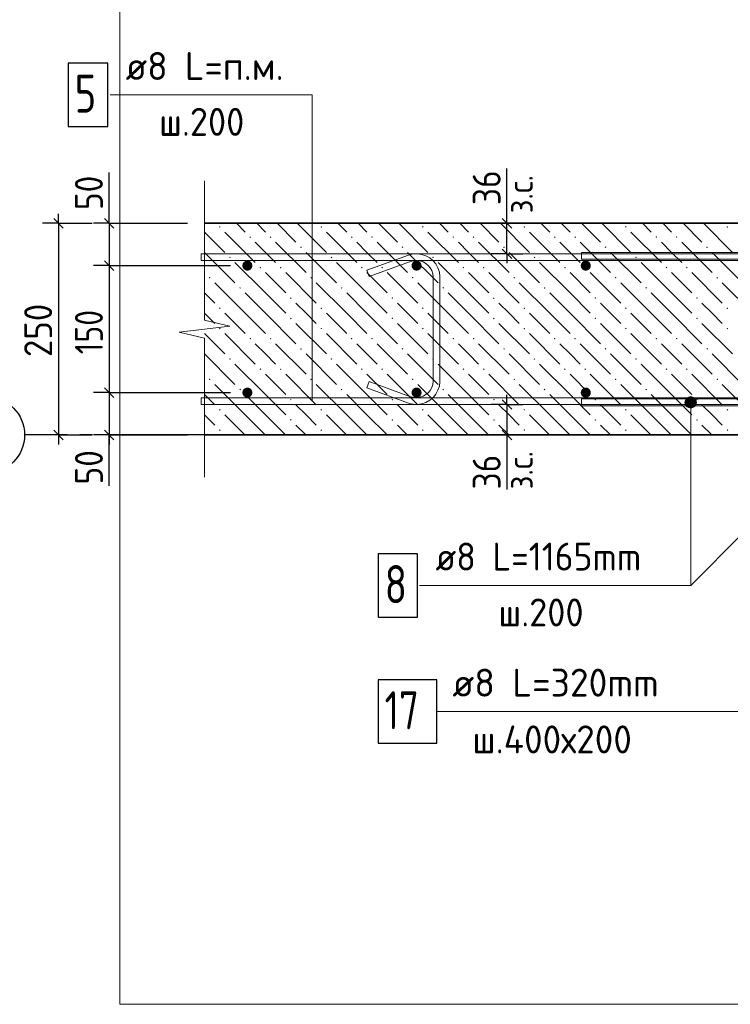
# Model space of a CAD drawing. Header units: millimetres. Extents: x 0 to 59400, y 0 to 42000.
# Tile 7 of 35: x 12100 to 17700, y 12165 to 19917. Entities that reach past the tile are written whole.
import ezdxf

# ---------------------------------------------------------------- set-up
doc = ezdxf.new("R2010")
doc.units = ezdxf.units.MM
doc.linetypes.add('______5', pattern=[1100, 800, -100, 100, -100])
for name, color, linetype, lineweight in [('Standard', 7, 'Continuous', 25), ('ЖБ Стена верхний уровень', 7, 'Continuous', 35), ('Позиционная метка линия выноска', 7, 'Continuous', 13), ('Примечания', 7, 'Continuous', 13), ('Стена обрамление П-обр.', 7, 'Continuous', 35), ('Стена фоновая арматура У1', 7, 'Continuous', 18), ('Стена фоновая арматура Х1', 7, 'Continuous', 35), ('Стена фоновая затяжка С-обр.', 52, 'Continuous', 25)]:
    doc.layers.add(name, color=color, linetype=linetype, lineweight=lineweight)
doc.layers.add('Оси', color=7, linetype='______5')
doc.layers.add('Размерная выноска', color=7, linetype='Continuous')
doc.styles.add('ISOCPEUR', font='txt')

msp = doc.modelspace()

# ---------------------------------------------------------------- hatches: boundary and pattern name
at = {"layer": 'ЖБ Стена верхний уровень', "linetype": 'Continuous', "lineweight": 18, "transparency": 33554687}
for points in [[(13670.7, 18285.6), (13677.2, 18292.1), (13683.7, 18285.6), (13677.2, 18279.1)], [(14470.7, 18285.6), (14477.2, 18292.1), (14483.7, 18285.6), (14477.2, 18279.1)], [(15270.7, 18285.6), (15277.2, 18292.1), (15283.7, 18285.6), (15277.2, 18279.1)], [(16070.7, 18285.6), (16077.2, 18292.1), (16083.7, 18285.6), (16077.2, 18279.1)], [(16870.7, 18285.6), (16877.2, 18292.1), (16883.7, 18285.6), (16877.2, 18279.1)], [(17670.7, 18285.6), (17677.2, 18292.1), (17683.7, 18285.6), (17677.2, 18279.1)], [(13910.7, 18205.6), (13917.2, 18212.1), (13923.7, 18205.6), (13917.2, 18199.1)], [(14070.7, 18205.6), (14077.2, 18212.1), (14083.7, 18205.6), (14077.2, 18199.1)], [(14710.7, 18205.6), (14717.2, 18212.1), (14723.7, 18205.6), (14717.2, 18199.1)], [(14870.7, 18205.6), (14877.2, 18212.1), (14883.7, 18205.6), (14877.2, 18199.1)], [(15510.7, 18205.6), (15517.2, 18212.1), (15523.7, 18205.6), (15517.2, 18199.1)], [(15670.7, 18205.6), (15677.2, 18212.1), (15683.7, 18205.6), (15677.2, 18199.1)], [(16310.7, 18205.6), (16317.2, 18212.1), (16323.7, 18205.6), (16317.2, 18199.1)], [(16470.7, 18205.6), (16477.2, 18212.1), (16483.7, 18205.6), (16477.2, 18199.1)], [(17110.7, 18205.6), (17117.2, 18212.1), (17123.7, 18205.6), (17117.2, 18199.1)], [(17270.7, 18205.6), (17277.2, 18212.1), (17283.7, 18205.6), (17277.2, 18199.1)], [(14310.7, 18125.6), (14317.2, 18132.1), (14323.7, 18125.6), (14317.2, 18119.1)], [(15110.7, 18125.6), (15117.2, 18132.1), (15123.7, 18125.6), (15117.2, 18119.1)], [(15910.7, 18125.6), (15917.2, 18132.1), (15923.7, 18125.6), (15917.2, 18119.1)], [(16710.7, 18125.6), (16717.2, 18132.1), (16723.7, 18125.6), (16717.2, 18119.1)], [(17510.7, 18125.6), (17517.2, 18132.1), (17523.7, 18125.6), (17517.2, 18119.1)], [(13750.7, 18045.6), (13757.2, 18052.1), (13763.7, 18045.6), (13757.2, 18039.1)], [(14550.7, 18045.6), (14557.2, 18052.1), (14563.7, 18045.6), (14557.2, 18039.1)], [(15350.7, 18045.6), (15357.2, 18052.1), (15363.7, 18045.6), (15357.2, 18039.1)], [(16150.7, 18045.6), (16157.2, 18052.1), (16163.7, 18045.6), (16157.2, 18039.1)], [(16950.7, 18045.6), (16957.2, 18052.1), (16963.7, 18045.6), (16957.2, 18039.1)], [(13990.7, 17965.6), (13997.2, 17972.1), (14003.7, 17965.6), (13997.2, 17959.1)], [(14150.7, 17965.6), (14157.2, 17972.1), (14163.7, 17965.6), (14157.2, 17959.1)], [(14790.7, 17965.6), (14797.2, 17972.1), (14803.7, 17965.6), (14797.2, 17959.1)], [(14950.7, 17965.6), (14957.2, 17972.1), (14963.7, 17965.6), (14957.2, 17959.1)], [(15590.7, 17965.6), (15597.2, 17972.1), (15603.7, 17965.6), (15597.2, 17959.1)], [(15750.7, 17965.6), (15757.2, 17972.1), (15763.7, 17965.6), (15757.2, 17959.1)], [(16390.7, 17965.6), (16397.2, 17972.1), (16403.7, 17965.6), (16397.2, 17959.1)], [(16550.7, 17965.6), (16557.2, 17972.1), (16563.7, 17965.6), (16557.2, 17959.1)], [(17190.7, 17965.6), (17197.2, 17972.1), (17203.7, 17965.6), (17197.2, 17959.1)], [(17350.7, 17965.6), (17357.2, 17972.1), (17363.7, 17965.6), (17357.2, 17959.1)], [(13590.7, 17885.6), (13597.2, 17892.1), (13603.7, 17885.6), (13597.2, 17879.1)], [(14390.7, 17885.6), (14397.2, 17892.1), (14403.7, 17885.6), (14397.2, 17879.1)], [(15190.7, 17885.6), (15197.2, 17892.1), (15203.7, 17885.6), (15197.2, 17879.1)], [(15990.7, 17885.6), (15997.2, 17892.1), (16003.7, 17885.6), (15997.2, 17879.1)], [(16790.7, 17885.6), (16797.2, 17892.1), (16803.7, 17885.6), (16797.2, 17879.1)], [(17590.7, 17885.6), (17597.2, 17892.1), (17603.7, 17885.6), (17597.2, 17879.1)], [(13830.7, 17805.6), (13837.2, 17812.1), (13843.7, 17805.6), (13837.2, 17799.1)], [(14630.7, 17805.6), (14637.2, 17812.1), (14643.7, 17805.6), (14637.2, 17799.1)], [(15430.7, 17805.6), (15437.2, 17812.1), (15443.7, 17805.6), (15437.2, 17799.1)], [(16230.7, 17805.6), (16237.2, 17812.1), (16243.7, 17805.6), (16237.2, 17799.1)], [(17030.7, 17805.6), (17037.2, 17812.1), (17043.7, 17805.6), (17037.2, 17799.1)], [(14230.7, 17725.6), (14237.2, 17732.1), (14243.7, 17725.6), (14237.2, 17719.1)], [(15030.7, 17725.6), (15037.2, 17732.1), (15043.7, 17725.6), (15037.2, 17719.1)], [(15830.7, 17725.6), (15837.2, 17732.1), (15843.7, 17725.6), (15837.2, 17719.1)], [(16630.7, 17725.6), (16637.2, 17732.1), (16643.7, 17725.6), (16637.2, 17719.1)], [(17430.7, 17725.6), (17437.2, 17732.1), (17443.7, 17725.6), (17437.2, 17719.1)], [(13670.7, 17645.6), (13677.2, 17652.1), (13683.7, 17645.6), (13677.2, 17639.1)], [(14470.7, 17645.6), (14477.2, 17652.1), (14483.7, 17645.6), (14477.2, 17639.1)], [(15270.7, 17645.6), (15277.2, 17652.1), (15283.7, 17645.6), (15277.2, 17639.1)], [(16070.7, 17645.6), (16077.2, 17652.1), (16083.7, 17645.6), (16077.2, 17639.1)], [(16870.7, 17645.6), (16877.2, 17652.1), (16883.7, 17645.6), (16877.2, 17639.1)], [(17670.7, 17645.6), (17677.2, 17652.1), (17683.7, 17645.6), (17677.2, 17639.1)], [(14230.7, 17565.6), (14237.2, 17572.1), (14243.7, 17565.6), (14237.2, 17559.1)], [(15030.7, 17565.6), (15037.2, 17572.1), (15043.7, 17565.6), (15037.2, 17559.1)], [(15830.7, 17565.6), (15837.2, 17572.1), (15843.7, 17565.6), (15837.2, 17559.1)], [(16630.7, 17565.6), (16637.2, 17572.1), (16643.7, 17565.6), (16637.2, 17559.1)], [(17430.7, 17565.6), (17437.2, 17572.1), (17443.7, 17565.6), (17437.2, 17559.1)], [(13670.7, 17485.6), (13677.2, 17492.1), (13683.7, 17485.6), (13677.2, 17479.1)], [(14470.7, 17485.6), (14477.2, 17492.1), (14483.7, 17485.6), (14477.2, 17479.1)], [(15270.7, 17485.6), (15277.2, 17492.1), (15283.7, 17485.6), (15277.2, 17479.1)], [(16070.7, 17485.6), (16077.2, 17492.1), (16083.7, 17485.6), (16077.2, 17479.1)], [(16870.7, 17485.6), (16877.2, 17492.1), (16883.7, 17485.6), (16877.2, 17479.1)], [(17670.7, 17485.6), (17677.2, 17492.1), (17683.7, 17485.6), (17677.2, 17479.1)], [(13910.7, 17405.6), (13917.2, 17412.1), (13923.7, 17405.6), (13917.2, 17399.1)], [(14070.7, 17405.6), (14077.2, 17412.1), (14083.7, 17405.6), (14077.2, 17399.1)], [(14710.7, 17405.6), (14717.2, 17412.1), (14723.7, 17405.6), (14717.2, 17399.1)], [(14870.7, 17405.6), (14877.2, 17412.1), (14883.7, 17405.6), (14877.2, 17399.1)], [(15510.7, 17405.6), (15517.2, 17412.1), (15523.7, 17405.6), (15517.2, 17399.1)], [(15670.7, 17405.6), (15677.2, 17412.1), (15683.7, 17405.6), (15677.2, 17399.1)], [(16310.7, 17405.6), (16317.2, 17412.1), (16323.7, 17405.6), (16317.2, 17399.1)], [(16470.7, 17405.6), (16477.2, 17412.1), (16483.7, 17405.6), (16477.2, 17399.1)], [(17110.7, 17405.6), (17117.2, 17412.1), (17123.7, 17405.6), (17117.2, 17399.1)], [(17270.7, 17405.6), (17277.2, 17412.1), (17283.7, 17405.6), (17277.2, 17399.1)], [(14310.7, 17325.6), (14317.2, 17332.1), (14323.7, 17325.6), (14317.2, 17319.1)], [(15110.7, 17325.6), (15117.2, 17332.1), (15123.7, 17325.6), (15117.2, 17319.1)], [(15910.7, 17325.6), (15917.2, 17332.1), (15923.7, 17325.6), (15917.2, 17319.1)], [(16710.7, 17325.6), (16717.2, 17332.1), (16723.7, 17325.6), (16717.2, 17319.1)], [(17510.7, 17325.6), (17517.2, 17332.1), (17523.7, 17325.6), (17517.2, 17319.1)], [(13750.7, 17245.6), (13757.2, 17252.1), (13763.7, 17245.6), (13757.2, 17239.1)], [(14550.7, 17245.6), (14557.2, 17252.1), (14563.7, 17245.6), (14557.2, 17239.1)], [(15350.7, 17245.6), (15357.2, 17252.1), (15363.7, 17245.6), (15357.2, 17239.1)], [(16150.7, 17245.6), (16157.2, 17252.1), (16163.7, 17245.6), (16157.2, 17239.1)], [(16950.7, 17245.6), (16957.2, 17252.1), (16963.7, 17245.6), (16957.2, 17239.1)], [(13990.7, 17165.6), (13997.2, 17172.1), (14003.7, 17165.6), (13997.2, 17159.1)], [(14150.7, 17165.6), (14157.2, 17172.1), (14163.7, 17165.6), (14157.2, 17159.1)], [(14790.7, 17165.6), (14797.2, 17172.1), (14803.7, 17165.6), (14797.2, 17159.1)], [(14950.7, 17165.6), (14957.2, 17172.1), (14963.7, 17165.6), (14957.2, 17159.1)], [(15590.7, 17165.6), (15597.2, 17172.1), (15603.7, 17165.6), (15597.2, 17159.1)], [(15750.7, 17165.6), (15757.2, 17172.1), (15763.7, 17165.6), (15757.2, 17159.1)], [(16390.7, 17165.6), (16397.2, 17172.1), (16403.7, 17165.6), (16397.2, 17159.1)], [(16550.7, 17165.6), (16557.2, 17172.1), (16563.7, 17165.6), (16557.2, 17159.1)], [(17190.7, 17165.6), (17197.2, 17172.1), (17203.7, 17165.6), (17197.2, 17159.1)], [(17350.7, 17165.6), (17357.2, 17172.1), (17363.7, 17165.6), (17357.2, 17159.1)], [(13590.7, 17085.6), (13597.2, 17092.1), (13603.7, 17085.6), (13597.2, 17079.1)], [(14390.7, 17085.6), (14397.2, 17092.1), (14403.7, 17085.6), (14397.2, 17079.1)], [(15190.7, 17085.6), (15197.2, 17092.1), (15203.7, 17085.6), (15197.2, 17079.1)], [(15990.7, 17085.6), (15997.2, 17092.1), (16003.7, 17085.6), (15997.2, 17079.1)], [(16790.7, 17085.6), (16797.2, 17092.1), (16803.7, 17085.6), (16797.2, 17079.1)], [(17590.7, 17085.6), (17597.2, 17092.1), (17603.7, 17085.6), (17597.2, 17079.1)], [(13830.7, 17005.6), (13837.2, 17012.1), (13843.7, 17005.6), (13837.2, 16999.1)], [(14630.7, 17005.6), (14637.2, 17012.1), (14643.7, 17005.6), (14637.2, 16999.1)], [(15430.7, 17005.6), (15437.2, 17012.1), (15443.7, 17005.6), (15437.2, 16999.1)], [(16230.7, 17005.6), (16237.2, 17012.1), (16243.7, 17005.6), (16237.2, 16999.1)], [(17030.7, 17005.6), (17037.2, 17012.1), (17043.7, 17005.6), (17037.2, 16999.1)], [(14230.7, 16925.6), (14237.2, 16932.1), (14243.7, 16925.6), (14237.2, 16919.1)], [(15030.7, 16925.6), (15037.2, 16932.1), (15043.7, 16925.6), (15037.2, 16919.1)], [(15830.7, 16925.6), (15837.2, 16932.1), (15843.7, 16925.6), (15837.2, 16919.1)], [(16630.7, 16925.6), (16637.2, 16932.1), (16643.7, 16925.6), (16637.2, 16919.1)], [(17430.7, 16925.6), (17437.2, 16932.1), (17443.7, 16925.6), (17437.2, 16919.1)], [(13670.7, 16845.6), (13677.2, 16852.1), (13683.7, 16845.6), (13677.2, 16839.1)], [(14470.7, 16845.6), (14477.2, 16852.1), (14483.7, 16845.6), (14477.2, 16839.1)], [(15270.7, 16845.6), (15277.2, 16852.1), (15283.7, 16845.6), (15277.2, 16839.1)], [(16070.7, 16845.6), (16077.2, 16852.1), (16083.7, 16845.6), (16077.2, 16839.1)], [(16870.7, 16845.6), (16877.2, 16852.1), (16883.7, 16845.6), (16877.2, 16839.1)], [(17670.7, 16845.6), (17677.2, 16852.1), (17683.7, 16845.6), (17677.2, 16839.1)], [(14230.7, 16765.6), (14237.2, 16772.1), (14243.7, 16765.6), (14237.2, 16759.1)], [(15030.7, 16765.6), (15037.2, 16772.1), (15043.7, 16765.6), (15037.2, 16759.1)], [(15830.7, 16765.6), (15837.2, 16772.1), (15843.7, 16765.6), (15837.2, 16759.1)], [(16630.7, 16765.6), (16637.2, 16772.1), (16643.7, 16765.6), (16637.2, 16759.1)], [(17430.7, 16765.6), (17437.2, 16772.1), (17443.7, 16765.6), (17437.2, 16759.1)], [(13670.7, 16685.6), (13677.2, 16692.1), (13683.7, 16685.6), (13677.2, 16679.1)], [(14470.7, 16685.6), (14477.2, 16692.1), (14483.7, 16685.6), (14477.2, 16679.1)], [(15270.7, 16685.6), (15277.2, 16692.1), (15283.7, 16685.6), (15277.2, 16679.1)], [(16070.7, 16685.6), (16077.2, 16692.1), (16083.7, 16685.6), (16077.2, 16679.1)], [(16870.7, 16685.6), (16877.2, 16692.1), (16883.7, 16685.6), (16877.2, 16679.1)], [(17670.7, 16685.6), (17677.2, 16692.1), (17683.7, 16685.6), (17677.2, 16679.1)]]:
    msp.add_hatch(color=7, dxfattribs=at).paths.add_polyline_path(points, flags=16)
at = {"layer": 'Позиционная метка линия выноска', "linetype": 'Continuous', "lineweight": 13, "transparency": 33554687}
for points in [[(17343.1, 16904.4), (17433.1, 16904.4), (17426.8, 16926.9)], [(17343.1, 16904.4), (17426.8, 16926.9), (17349.4, 16926.9)], [(17349.4, 16881.9), (17433.1, 16904.4), (17343.1, 16904.4)], [(17349.4, 16926.9), (17426.8, 16926.9), (17410.6, 16943.1)], [(17349.4, 16926.9), (17410.6, 16943.1), (17365.6, 16943.1)], [(17349.4, 16881.9), (17426.8, 16881.9), (17433.1, 16904.4)], [(17365.6, 16943.1), (17410.6, 16943.1), (17388.1, 16949.4)], [(17365.6, 16865.7), (17426.8, 16881.9), (17349.4, 16881.9)], [(17365.6, 16865.7), (17410.6, 16865.7), (17426.8, 16881.9)], [(17410.6, 16865.7), (17365.6, 16865.7), (17388.1, 16859.4)]]:
    msp.add_hatch(color=7, dxfattribs=at).paths.add_polyline_path(points)
at = {"layer": 'Стена фоновая арматура Х1', "linetype": 'Continuous', "lineweight": 18, "transparency": 33554687}
for points in [[(13934.7, 17981.1), (13931.7, 17996.4), (13923, 18009.4), (13910, 18018), (13894.7, 18021.1), (13879.4, 18018), (13866.4, 18009.4), (13857.8, 17996.4), (13854.7, 17981.1), (13857.8, 17965.8), (13866.4, 17952.8), (13879.4, 17944.1), (13894.7, 17941.1), (13910, 17944.1), (13923, 17952.8), (13931.7, 17965.8)], [(15268, 17981.1), (15265, 17996.4), (15256.3, 18009.4), (15243.4, 18018), (15228.1, 18021.1), (15212.7, 18018), (15199.8, 18009.4), (15191.1, 17996.4), (15188, 17981.1), (15191.1, 17965.8), (15199.8, 17952.8), (15212.7, 17944.1), (15228.1, 17941.1), (15243.4, 17944.1), (15256.3, 17952.8), (15265, 17965.8)], [(16601.4, 17981.1), (16598.3, 17996.4), (16589.7, 18009.4), (16576.7, 18018), (16561.4, 18021.1), (16546.1, 18018), (16533.1, 18009.4), (16524.4, 17996.4), (16521.4, 17981.1), (16524.4, 17965.8), (16533.1, 17952.8), (16546.1, 17944.1), (16561.4, 17941.1), (16576.7, 17944.1), (16589.7, 17952.8), (16598.3, 17965.8)], [(13934.7, 16981.1), (13931.7, 16996.4), (13923, 17009.4), (13910, 17018), (13894.7, 17021.1), (13879.4, 17018), (13866.4, 17009.4), (13857.8, 16996.4), (13854.7, 16981.1), (13857.8, 16965.8), (13866.4, 16952.8), (13879.4, 16944.1), (13894.7, 16941.1), (13910, 16944.1), (13923, 16952.8), (13931.7, 16965.8)], [(15268, 16981.1), (15265, 16996.4), (15256.3, 17009.4), (15243.4, 17018), (15228.1, 17021.1), (15212.7, 17018), (15199.8, 17009.4), (15191.1, 16996.4), (15188, 16981.1), (15191.1, 16965.8), (15199.8, 16952.8), (15212.7, 16944.1), (15228.1, 16941.1), (15243.4, 16944.1), (15256.3, 16952.8), (15265, 16965.8)], [(16601.4, 16981.1), (16598.3, 16996.4), (16589.7, 17009.4), (16576.7, 17018), (16561.4, 17021.1), (16546.1, 17018), (16533.1, 17009.4), (16524.4, 16996.4), (16521.4, 16981.1), (16524.4, 16965.8), (16533.1, 16952.8), (16546.1, 16944.1), (16561.4, 16941.1), (16576.7, 16944.1), (16589.7, 16952.8), (16598.3, 16965.8)]]:
    msp.add_hatch(color=7, dxfattribs=at).paths.add_polyline_path(points)

# ---------------------------------------------------------------- linework, layer by layer
at = {"layer": 'Standard', "color": 7, "linetype": 'Continuous', "lineweight": -3, "transparency": 33554687}
for p, q in [((12406.1, 18314.4), (12406.1, 18389.4)), ((12806.1, 18314.4), (12806.1, 18389.4)), ((15940.4, 18314.4), (15940.4, 18389.4)), ((12406.1, 18314.4), (12281.1, 18314.4)), ((12406.1, 18314.4), (12531.1, 18314.4)), ((12406.1, 18314.4), (12672.8, 18314.4)), ((12406.1, 18314.4), (12406.1, 16647.7)), ((12806.1, 18314.4), (12681.1, 18314.4)), ((12806.1, 18314.4), (12931.1, 18314.4)), ((12806.1, 18314.4), (13423.9, 18314.4)), ((12806.1, 18314.4), (12806.1, 17981.1)), ((15940.4, 18314.4), (15815.4, 18314.4)), ((15940.4, 18314.4), (16065.4, 18314.4)), ((15940.4, 18074.4), (15940.4, 18314.4)), ((15940.4, 18074.4), (15815.4, 18074.4)), ((15940.4, 18074.4), (16065.4, 18074.4)), ((15940.4, 18074.4), (15940.4, 17999.4)), ((12806.1, 17981.1), (12681.1, 17981.1)), ((12806.1, 17981.1), (12931.1, 17981.1)), ((12806.1, 17981.1), (13761.4, 17981.1)), ((12806.1, 17981.1), (12806.1, 16981.1)), ((12806.1, 16981.1), (12681.1, 16981.1)), ((12806.1, 16981.1), (12931.1, 16981.1)), ((12806.1, 16981.1), (13761.4, 16981.1)), ((12806.1, 16981.1), (12806.1, 16647.7)), ((15940.4, 16887.8), (15940.4, 16962.8)), ((15940.4, 16887.8), (15815.4, 16887.8)), ((15940.4, 16887.8), (16065.4, 16887.8)), ((15940.4, 16887.8), (15940.4, 16647.7)), ((12406.1, 16647.7), (12281.1, 16647.7)), ((12406.1, 16647.7), (12531.1, 16647.7)), ((12406.1, 16647.7), (12672.8, 16647.7)), ((12406.1, 16647.7), (12406.1, 16572.8)), ((12806.1, 16647.7), (12681.1, 16647.7)), ((12806.1, 16647.7), (12931.1, 16647.7)), ((12806.1, 16647.7), (13423.9, 16647.7)), ((12806.1, 16647.7), (12806.1, 16572.8)), ((15940.4, 16647.7), (15815.4, 16647.7)), ((15940.4, 16647.7), (16065.4, 16647.7)), ((15940.4, 16647.7), (15940.4, 16572.8))]:
    msp.add_line(p, q, dxfattribs=at)
at = {"layer": 'Standard', "color": 7, "linetype": 'Continuous', "lineweight": 25, "transparency": 33554687}
for p, q in [((12368.6, 18351.9), (12443.6, 18276.9)), ((12768.6, 18351.9), (12843.6, 18276.9)), ((15977.9, 18276.9), (15902.9, 18351.9)), ((15977.9, 18036.9), (15902.9, 18111.9)), ((12768.6, 18018.6), (12843.6, 17943.6)), ((12768.6, 17018.6), (12843.6, 16943.6)), ((15902.9, 16925.3), (15977.9, 16850.3)), ((12368.6, 16685.2), (12443.6, 16610.3)), ((12768.6, 16685.2), (12843.6, 16610.3)), ((15902.9, 16685.2), (15977.9, 16610.3))]:
    msp.add_line(p, q, dxfattribs=at)
at = {"layer": 'Standard', "color": 254, "linetype": 'Continuous', "lineweight": 13, "true_color": 0xc4c4ff, "transparency": 33554687}
msp.add_lwpolyline([(12890.6, 12164.6), (23374.1, 12164.6), (23374.1, 21855.7), (12890.6, 21855.7), (12890.6, 12164.6)], dxfattribs=at)
at = {"layer": 'ЖБ Стена верхний уровень', "color": 7, "linetype": 'Continuous', "lineweight": 35, "transparency": 33554687}
for p, q in [((20128.1, 18314.4), (13557.2, 18314.4)), ((13557.2, 16647.7), (18461.4, 16647.7))]:
    msp.add_line(p, q, dxfattribs=at)
at = {"layer": 'ЖБ Стена верхний уровень', "color": 9, "linetype": 'Continuous', "lineweight": 18, "true_color": 0xc7c7c7, "transparency": 33554687}
for p, q in [((13808.4, 18314.4), (13877.2, 18245.6)), ((13968.4, 18314.4), (14037.2, 18245.6)), ((14128.4, 18314.4), (14277.2, 18165.6)), ((14288.4, 18314.4), (14517.2, 18085.6)), ((14608.4, 18314.4), (14677.2, 18245.6)), ((14768.4, 18314.4), (14837.2, 18245.6)), ((14928.4, 18314.4), (15077.2, 18165.6)), ((15088.4, 18314.4), (15317.2, 18085.6)), ((15408.4, 18314.4), (15477.2, 18245.6)), ((15568.4, 18314.4), (15637.2, 18245.6)), ((15728.4, 18314.4), (15877.2, 18165.6)), ((15888.4, 18314.4), (16117.2, 18085.6)), ((16208.4, 18314.4), (16277.2, 18245.6)), ((16368.4, 18314.4), (16437.2, 18245.6)), ((16528.4, 18314.4), (16677.2, 18165.6)), ((16688.4, 18314.4), (16917.2, 18085.6)), ((17008.4, 18314.4), (17077.2, 18245.6)), ((17168.4, 18314.4), (17237.2, 18245.6)), ((17328.4, 18314.4), (17477.2, 18165.6)), ((17488.4, 18314.4), (17717.2, 18085.6)), ((13557.2, 18245.6), (13717.2, 18085.6)), ((13717.2, 18245.6), (13957.2, 18005.6)), ((14517.2, 18245.6), (14757.2, 18005.6)), ((15317.2, 18245.6), (15557.2, 18005.6)), ((16117.2, 18245.6), (16357.2, 18005.6)), ((16917.2, 18245.6), (17157.2, 18005.6)), ((14037.2, 18085.6), (13957.2, 18165.6)), ((14117.2, 18165.6), (14357.2, 17925.6)), ((14837.2, 18085.6), (14757.2, 18165.6)), ((14917.2, 18165.6), (15157.2, 17925.6)), ((15637.2, 18085.6), (15557.2, 18165.6)), ((15717.2, 18165.6), (15957.2, 17925.6)), ((16437.2, 18085.6), (16357.2, 18165.6)), ((16517.2, 18165.6), (16757.2, 17925.6)), ((17237.2, 18085.6), (17157.2, 18165.6)), ((17317.2, 18165.6), (17557.2, 17925.6)), ((13557.2, 18085.6), (13797.2, 17845.6)), ((14117.2, 18005.6), (14037.2, 18085.6)), ((14357.2, 18085.6), (14597.2, 17845.6)), ((14917.2, 18005.6), (14837.2, 18085.6)), ((15157.2, 18085.6), (15397.2, 17845.6)), ((15717.2, 18005.6), (15637.2, 18085.6)), ((15957.2, 18085.6), (16197.2, 17845.6)), ((16517.2, 18005.6), (16437.2, 18085.6)), ((16757.2, 18085.6), (16997.2, 17845.6)), ((17317.2, 18005.6), (17237.2, 18085.6)), ((17557.2, 18085.6), (17797.2, 17845.6)), ((14037.2, 17765.6), (13797.2, 18005.6)), ((14837.2, 17765.6), (14597.2, 18005.6)), ((15637.2, 17765.6), (15397.2, 18005.6)), ((16437.2, 17765.6), (16197.2, 18005.6)), ((17237.2, 17765.6), (16997.2, 18005.6)), ((13557.2, 17925.6), (13557.2, 17925.6)), ((14037.2, 17925.6), (14197.2, 17765.6)), ((14197.2, 17925.6), (14437.2, 17685.6)), ((14837.2, 17925.6), (14997.2, 17765.6)), ((14997.2, 17925.6), (15237.2, 17685.6)), ((15637.2, 17925.6), (15797.2, 17765.6)), ((15797.2, 17925.6), (16037.2, 17685.6)), ((16437.2, 17925.6), (16597.2, 17765.6)), ((16597.2, 17925.6), (16837.2, 17685.6)), ((17237.2, 17925.6), (17397.2, 17765.6)), ((17397.2, 17925.6), (17637.2, 17685.6)), ((13877.2, 17605.6), (13637.2, 17845.6)), ((14677.2, 17605.6), (14437.2, 17845.6)), ((15477.2, 17605.6), (15237.2, 17845.6)), ((16277.2, 17605.6), (16037.2, 17845.6)), ((17077.2, 17605.6), (16837.2, 17845.6)), ((17877.2, 17605.6), (17637.2, 17845.6)), ((13557.2, 17765.6), (13637.2, 17685.6)), ((13877.2, 17765.6), (14037.2, 17605.6)), ((14037.2, 17765.6), (14197.2, 17605.6)), ((14677.2, 17765.6), (14837.2, 17605.6)), ((14837.2, 17765.6), (14997.2, 17605.6)), ((15477.2, 17765.6), (15637.2, 17605.6)), ((15637.2, 17765.6), (15797.2, 17605.6)), ((16277.2, 17765.6), (16437.2, 17605.6)), ((16437.2, 17765.6), (16597.2, 17605.6)), ((17077.2, 17765.6), (17237.2, 17605.6)), ((17237.2, 17765.6), (17397.2, 17605.6)), ((14357.2, 17605.6), (14277.2, 17685.6)), ((15157.2, 17605.6), (15077.2, 17685.6)), ((15957.2, 17605.6), (15877.2, 17685.6)), ((16757.2, 17605.6), (16677.2, 17685.6)), ((17557.2, 17605.6), (17477.2, 17685.6)), ((13557.2, 17605.6), (13557.2, 17605.6)), ((13637.2, 17525.6), (13557.2, 17605.6)), ((13717.2, 17605.6), (13877.2, 17445.6)), ((13877.2, 17605.6), (14037.2, 17445.6)), ((14037.2, 17605.6), (14277.2, 17365.6)), ((14437.2, 17525.6), (14357.2, 17605.6)), ((14517.2, 17605.6), (14677.2, 17445.6)), ((14677.2, 17605.6), (14837.2, 17445.6)), ((14837.2, 17605.6), (15077.2, 17365.6)), ((15237.2, 17525.6), (15157.2, 17605.6)), ((15317.2, 17605.6), (15477.2, 17445.6)), ((15477.2, 17605.6), (15637.2, 17445.6)), ((15637.2, 17605.6), (15877.2, 17365.6)), ((16037.2, 17525.6), (15957.2, 17605.6)), ((16117.2, 17605.6), (16277.2, 17445.6)), ((16277.2, 17605.6), (16437.2, 17445.6)), ((16437.2, 17605.6), (16677.2, 17365.6)), ((16837.2, 17525.6), (16757.2, 17605.6)), ((16917.2, 17605.6), (17077.2, 17445.6)), ((17077.2, 17605.6), (17237.2, 17445.6)), ((17237.2, 17605.6), (17477.2, 17365.6)), ((17637.2, 17525.6), (17557.2, 17605.6)), ((14277.2, 17525.6), (14517.2, 17285.6)), ((15077.2, 17525.6), (15317.2, 17285.6)), ((15877.2, 17525.6), (16117.2, 17285.6)), ((16677.2, 17525.6), (16917.2, 17285.6)), ((17477.2, 17525.6), (17717.2, 17285.6)), ((13557.2, 17445.6), (13717.2, 17285.6)), ((13717.2, 17445.6), (13957.2, 17205.6)), ((14517.2, 17445.6), (14757.2, 17205.6)), ((15317.2, 17445.6), (15557.2, 17205.6)), ((16117.2, 17445.6), (16357.2, 17205.6)), ((16917.2, 17445.6), (17157.2, 17205.6)), ((14037.2, 17285.6), (13957.2, 17365.6)), ((14117.2, 17365.6), (14357.2, 17125.6)), ((14837.2, 17285.6), (14757.2, 17365.6)), ((14917.2, 17365.6), (15157.2, 17125.6)), ((15637.2, 17285.6), (15557.2, 17365.6)), ((15717.2, 17365.6), (15957.2, 17125.6)), ((16437.2, 17285.6), (16357.2, 17365.6)), ((16517.2, 17365.6), (16757.2, 17125.6)), ((17237.2, 17285.6), (17157.2, 17365.6)), ((17317.2, 17365.6), (17557.2, 17125.6)), ((13557.2, 17285.6), (13797.2, 17045.6)), ((14117.2, 17205.6), (14037.2, 17285.6)), ((14357.2, 17285.6), (14597.2, 17045.6)), ((14917.2, 17205.6), (14837.2, 17285.6)), ((15157.2, 17285.6), (15397.2, 17045.6)), ((15717.2, 17205.6), (15637.2, 17285.6)), ((15957.2, 17285.6), (16197.2, 17045.6)), ((16517.2, 17205.6), (16437.2, 17285.6)), ((16757.2, 17285.6), (16997.2, 17045.6)), ((17317.2, 17205.6), (17237.2, 17285.6)), ((17557.2, 17285.6), (17797.2, 17045.6)), ((14037.2, 16965.6), (13797.2, 17205.6)), ((14837.2, 16965.6), (14597.2, 17205.6)), ((15637.2, 16965.6), (15397.2, 17205.6)), ((16437.2, 16965.6), (16197.2, 17205.6)), ((17237.2, 16965.6), (16997.2, 17205.6)), ((13557.2, 17125.6), (13557.2, 17125.6)), ((14037.2, 17125.6), (14197.2, 16965.6)), ((14197.2, 17125.6), (14437.2, 16885.6)), ((14837.2, 17125.6), (14997.2, 16965.6)), ((14997.2, 17125.6), (15237.2, 16885.6)), ((15637.2, 17125.6), (15797.2, 16965.6)), ((15797.2, 17125.6), (16037.2, 16885.6)), ((16437.2, 17125.6), (16597.2, 16965.6)), ((16597.2, 17125.6), (16837.2, 16885.6)), ((17237.2, 17125.6), (17397.2, 16965.6)), ((17397.2, 17125.6), (17637.2, 16885.6)), ((13877.2, 16805.6), (13637.2, 17045.6)), ((14677.2, 16805.6), (14437.2, 17045.6)), ((15477.2, 16805.6), (15237.2, 17045.6)), ((16277.2, 16805.6), (16037.2, 17045.6)), ((17077.2, 16805.6), (16837.2, 17045.6)), ((17877.2, 16805.6), (17637.2, 17045.6)), ((13557.2, 16965.6), (13637.2, 16885.6)), ((13877.2, 16965.6), (14037.2, 16805.6)), ((14037.2, 16965.6), (14197.2, 16805.6)), ((14677.2, 16965.6), (14837.2, 16805.6)), ((14837.2, 16965.6), (14997.2, 16805.6)), ((15477.2, 16965.6), (15637.2, 16805.6)), ((15637.2, 16965.6), (15797.2, 16805.6)), ((16277.2, 16965.6), (16437.2, 16805.6)), ((16437.2, 16965.6), (16597.2, 16805.6)), ((17077.2, 16965.6), (17237.2, 16805.6)), ((17237.2, 16965.6), (17397.2, 16805.6)), ((14357.2, 16805.6), (14277.2, 16885.6)), ((15157.2, 16805.6), (15077.2, 16885.6)), ((15957.2, 16805.6), (15877.2, 16885.6)), ((16757.2, 16805.6), (16677.2, 16885.6)), ((17557.2, 16805.6), (17477.2, 16885.6)), ((13557.2, 16805.6), (13557.2, 16805.6)), ((13637.2, 16725.6), (13557.2, 16805.6)), ((13717.2, 16805.6), (13875.1, 16647.7)), ((13877.2, 16805.6), (14035.1, 16647.7)), ((14037.2, 16805.6), (14195.1, 16647.7)), ((14437.2, 16725.6), (14357.2, 16805.6)), ((14517.2, 16805.6), (14675.1, 16647.7)), ((14677.2, 16805.6), (14835.1, 16647.7)), ((14837.2, 16805.6), (14995.1, 16647.7)), ((15237.2, 16725.6), (15157.2, 16805.6)), ((15317.2, 16805.6), (15475.1, 16647.7)), ((15477.2, 16805.6), (15635.1, 16647.7)), ((15637.2, 16805.6), (15795.1, 16647.7)), ((16037.2, 16725.6), (15957.2, 16805.6)), ((16117.2, 16805.6), (16275.1, 16647.7)), ((16277.2, 16805.6), (16435.1, 16647.7)), ((16437.2, 16805.6), (16595.1, 16647.7)), ((16837.2, 16725.6), (16757.2, 16805.6)), ((16917.2, 16805.6), (17075.1, 16647.7)), ((17077.2, 16805.6), (17235.1, 16647.7)), ((17237.2, 16805.6), (17395.1, 16647.7)), ((17637.2, 16725.6), (17557.2, 16805.6)), ((14277.2, 16725.6), (14355.1, 16647.7)), ((15077.2, 16725.6), (15155.1, 16647.7)), ((15877.2, 16725.6), (15955.1, 16647.7)), ((16677.2, 16725.6), (16755.1, 16647.7)), ((17477.2, 16725.6), (17555.1, 16647.7))]:
    msp.add_line(p, q, dxfattribs=at)
at = {"layer": 'Оси', "color": 8, "linetype": '______5', "lineweight": -3, "transparency": 33554687}
msp.add_line((14674.5, 16647.7), (12139.4, 16647.7), dxfattribs=at)
at = {"layer": 'Оси', "color": 7, "linetype": 'Continuous', "lineweight": -3, "transparency": 33554687}
msp.add_circle((11839.4, 16647.7), 300, dxfattribs=at)
at = {"layer": 'Позиционная метка линия выноска', "color": 7, "linetype": 'Continuous', "lineweight": 13, "transparency": 33554687}
for p, q in [((17343.1, 16904.4), (17343.1, 16904.4)), ((17388.1, 16949.4), (17388.1, 16949.4)), ((17433.1, 16904.4), (17433.1, 16904.4)), ((17388.1, 16859.4), (17388.1, 16859.4))]:
    msp.add_line(p, q, dxfattribs=at)
for points in [[(14405.4, 16914.4), (14405.4, 19325.5), (12813.8, 19325.5)], [(15250.7, 15462.7), (17388.1, 15462.7), (17388.1, 16904.4)], [(17388.1, 15462.7), (17796.3, 15870.9), (18718, 15870.9)], [(15386.4, 14470), (19294.7, 14470), (19294.7, 13670)]]:
    msp.add_lwpolyline(points, dxfattribs=at)
msp.add_circle((17388.1, 16904.4), 45, dxfattribs=at)
at = {"layer": 'Примечания', "color": 7, "linetype": 'Continuous', "lineweight": 13, "transparency": 33554687}
for p, q in [((13557.2, 18647.7), (13557.2, 18647.7)), ((13557.2, 17551.1), (13557.2, 18647.7)), ((13757.2, 17504.4), (13557.2, 17551.1)), ((13357.2, 17457.8), (13757.2, 17504.4)), ((13557.2, 17411.1), (13357.2, 17457.8)), ((13557.2, 16314.4), (13557.2, 17411.1))]:
    msp.add_line(p, q, dxfattribs=at)
at = {"layer": 'Размерная выноска', "color": 7, "linetype": 'Continuous', "lineweight": -3, "transparency": 33554687}
for p, q in [((12806.1, 18314.4), (12806.1, 18714.4)), ((15940.4, 18314.4), (15940.4, 18744.7)), ((12806.1, 16247.7), (12806.1, 16647.7)), ((15940.4, 16647.7), (15940.4, 16217.5))]:
    msp.add_line(p, q, dxfattribs=at)
at = {"layer": 'Стена обрамление П-обр.', "color": 38, "linetype": 'Continuous', "lineweight": 13, "true_color": 0x5f1e0f, "transparency": 33554687}
for points in [[(16528.1, 18084.4), (19764.9, 18084.4)], [(19761.2, 18031.1), (16528.1, 18031.1), (16528.1, 18084.4)], [(19764.9, 16877.8), (16528.1, 16877.8), (16528.1, 16931.1), (19761.2, 16931.1)]]:
    msp.add_lwpolyline(points, dxfattribs=at)
at = {"layer": 'Стена обрамление П-обр.', "color": 7, "linetype": 'Continuous', "lineweight": 25, "transparency": 33554687}
msp.add_lwpolyline([(14926.4, 15212.7), (15236.4, 15212.7), (15236.4, 15712.7), (14926.4, 15712.7), (14926.4, 15212.7)], dxfattribs=at)
at = {"layer": 'Стена фоновая арматура У1', "color": 7, "linetype": 'Continuous', "lineweight": 25, "transparency": 33554687}
msp.add_lwpolyline([(12483.8, 19075.5), (12793.8, 19075.5), (12793.8, 19575.5), (12483.8, 19575.5), (12483.8, 19075.5)], dxfattribs=at)
at = {"layer": 'Стена фоновая арматура У1', "color": 7, "linetype": 'Continuous', "lineweight": 13, "transparency": 33554687}
for points in [[(13530.6, 18074.4), (22734.1, 18074.4), (22734.1, 18021.1), (13530.6, 18021.1), (13530.6, 18074.4)], [(13530.6, 16941.1), (19961.4, 16941.1), (19961.4, 16887.8), (13530.6, 16887.8), (13530.6, 16941.1)]]:
    msp.add_lwpolyline(points, dxfattribs=at)
at = {"layer": 'Стена фоновая затяжка С-обр.', "color": 98, "linetype": 'Continuous', "lineweight": 13, "true_color": 0x005000, "transparency": 33554687}
msp.add_lwpolyline([(14854.4, 17067.7), (15181.2, 16948.7), (15186.6, 16947), (15191.9, 16945.5), (15197.2, 16944.2), (15202.6, 16943.1), (15208, 16942.3), (15213.5, 16941.7), (15219, 16941.3), (15224.6, 16941.1), (15230.9, 16941.1), (15255, 16944.4), (15279.4, 16952.5), (15301.8, 16965), (15320, 16980.2), (15335.2, 16998.4), (15347.7, 17020.8), (15355.7, 17045.2), (15359.1, 17069.3), (15359.1, 17892.9), (15355.7, 17917), (15347.7, 17941.4), (15335.2, 17963.8), (15320, 17982), (15301.8, 17997.2), (15279.4, 18009.7), (15255, 18017.7), (15230.9, 18021.1), (15224.6, 18021.1), (15219, 18020.9), (15213.5, 18020.5), (15208, 18019.9), (15202.6, 18019.1), (15197.2, 18018), (15191.9, 18016.7), (15186.6, 18015.2), (15181.2, 18013.4), (14854.4, 17894.5), (14836.2, 17944.6), (15163.8, 18063.8), (15170.9, 18066.2), (15178.3, 18068.3), (15185.8, 18070.1), (15193.3, 18071.6), (15200.9, 18072.8), (15208.6, 18073.6), (15216.3, 18074.2), (15223.8, 18074.4), (15234.6, 18074.4), (15267.1, 18069.9), (15301, 18058.7), (15332.2, 18041.3), (15357.8, 18019.8), (15379.3, 17994.1), (15396.7, 17963), (15407.9, 17929.1), (15412.4, 17896.6), (15412.4, 17065.6), (15407.9, 17033.1), (15396.7, 16999.2), (15379.3, 16968), (15357.8, 16942.4), (15332.2, 16920.9), (15301, 16903.4), (15267.1, 16892.3), (15234.6, 16887.8), (15223.8, 16887.8), (15216.3, 16888), (15208.6, 16888.5), (15200.9, 16889.4), (15193.3, 16890.6), (15185.8, 16892.1), (15178.3, 16893.9), (15170.9, 16896), (15163.8, 16898.3), (14836.2, 17017.6), (14854.4, 17067.7)], dxfattribs=at)
at = {"layer": 'Стена фоновая затяжка С-обр.', "color": 7, "linetype": 'Continuous', "lineweight": 25, "transparency": 33554687}
msp.add_lwpolyline([(14926.4, 14220), (15386.4, 14220), (15386.4, 14720), (14926.4, 14720), (14926.4, 14220)], dxfattribs=at)

# ---------------------------------------------------------------- texts
at = {"layer": 'Standard', "color": 7, "linetype": 'Continuous', "lineweight": 25, "transparency": 33554687, "char_height": 220, "attachment_point": 7, "rotation": 90, "style": 'ISOCPEUR'}
for s, insert, width in [('\\W0.87;50', (12756.1, 18418.6), 403.924), ('\\W0.87;36', (15890.4, 18457.6), 403.94), ('\\W0.91;250', (12356.1, 17261.1), 561.996), ('\\W0.83;150', (12756.1, 17283.1), 508.571), ('\\W0.87;50', (12756.1, 16257.6), 403.932), ('\\W0.87;36', (15890.4, 16218.6), 403.924)]:
    msp.add_mtext(s, dxfattribs=dict(at, insert=insert, width=width))
at = {"layer": 'Standard', "color": 7, "linetype": 'Continuous', "lineweight": 18, "transparency": 33554687, "char_height": 200, "width": 459.942, "attachment_point": 7, "rotation": 90, "style": 'ISOCPEUR'}
for insert in [(16143.6, 18392.8), (16143.6, 16219.4)]:
    msp.add_mtext('\\W0.90;з.с.', dxfattribs=dict(at, insert=insert))
at = {"layer": 'Standard', "color": 7, "linetype": 'Continuous', "lineweight": 25, "transparency": 33554687, "insert": (15666.9, 14140.5), "char_height": 220, "width": 1469.551, "attachment_point": 7, "style": 'ISOCPEUR'}
msp.add_mtext('\\W0.97;ш.400х200', dxfattribs=at)
at = {"layer": 'Стена обрамление П-обр.', "color": 7, "linetype": 'Continuous', "lineweight": 13, "transparency": 33554687, "attachment_point": 7, "style": 'ISOCPEUR'}
for s, insert, char_height, width in [('\\W0.93;ø8 L=1165mm ', (15377.4, 15580.1), 220, 1949.975), ('\\W0.78;8', (14976.4, 15322.7), 300, 326.407), ('\\W0.95;ш.200 ', (15872.4, 15140.1), 220, 962.136)]:
    msp.add_mtext(s, dxfattribs=dict(at, insert=insert, char_height=char_height, width=width))
at = {"layer": 'Стена фоновая арматура У1', "color": 7, "linetype": 'Continuous', "lineweight": 13, "transparency": 33554687, "attachment_point": 7, "style": 'ISOCPEUR'}
for s, insert, char_height, width in [('\\W0.97;ø8 L=п.м. ', (12934.8, 19442.9), 220, 1491.858), ('\\W0.78;5', (12533.8, 19185.5), 300, 326.407), ('\\W0.95;ш.200 ', (13198.8, 19002.9), 220, 962.136)]:
    msp.add_mtext(s, dxfattribs=dict(at, insert=insert, char_height=char_height, width=width))
at = {"layer": 'Стена фоновая затяжка С-обр.', "color": 7, "linetype": 'Continuous', "lineweight": 13, "transparency": 33554687, "attachment_point": 7, "style": 'ISOCPEUR'}
for s, insert, char_height, width in [('\\W0.98;ø8 L=320mm ', (15510.4, 14587.4), 220, 1888.528), ('\\W0.75;17', (14976.4, 14330), 300, 472.272)]:
    msp.add_mtext(s, dxfattribs=dict(at, insert=insert, char_height=char_height, width=width))

doc.saveas('drawing.dxf')
